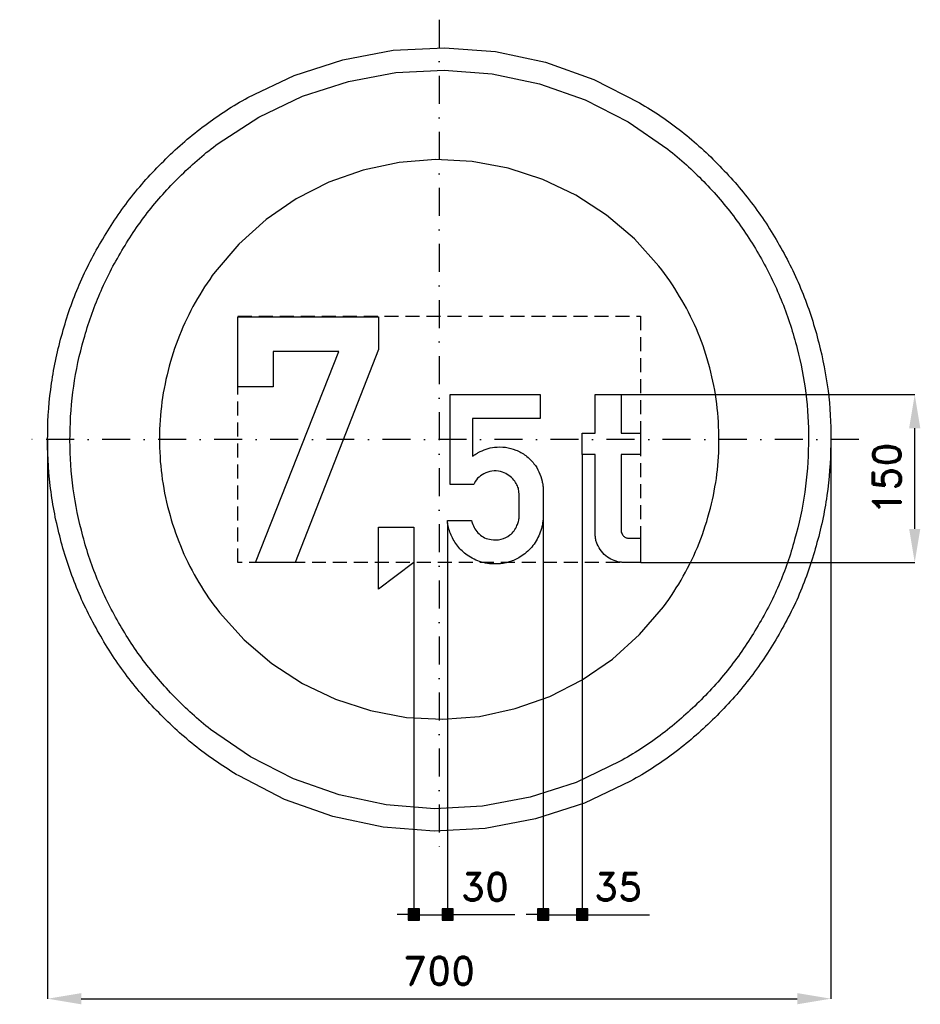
# Model space of a CAD drawing. Header units: millimetres. Extents: x -375 to 430, y -505 to 375.
import ezdxf

# ---------------------------------------------------------------- set-up
doc = ezdxf.new("R2010")
doc.units = ezdxf.units.MM
doc.header["$LTSCALE"] = 5
doc.linetypes.add('ČERCHOVANÁX2', pattern=[2, 1, -0.5, 0, -0.5])
doc.linetypes.add('ČÁRKOVANÁX2', pattern=[1.5, 1, -0.5])
doc.layers.add('Kóty', color=2, linetype='Continuous')
doc.layers.add('Značka', color=7, linetype='Continuous')
doc.styles.get("Standard").update_dxf_attribs({"font": 'romand.shx', "height": 25})
doc.dimstyles.get("Standard").update_dxf_attribs({"dimtxt": 25, "dimasz": 30, "dimexe": 0.18, "dimexo": 0.0625, "dimgap": 12.5, "dimtad": 1, "dimdec": 0, "dimzin": 0, "dimdsep": 46, "dimtxsty": 'Standard', "dimcen": 0.09, "dimadec": 0, "dimazin": 0, "dimtfac": 1, "dimtdec": 0, "dimtofl": 0, "dimtmove": 0, "dimatfit": 3, "dimfxl": 1, "dimtolj": 1, "dimtzin": 0, "dimarcsym": 0})

# ---------------------------------------------------------------- blocks, each defined once
blk = doc.blocks.new('*D2')
at = {"layer": 'Defpoints', "color": 0, "transparency": 16777216}
for p in [(-350.03, 0), (349.99, -2.29), (349.99, -499.82)]:
    blk.add_point(p, dxfattribs=at)
at = {"layer": 'Kóty', "color": 0, "lineweight": -2, "transparency": 16777216}
for p, q in [((-350.03, -0.06), (-350.03, -500)), ((349.99, -2.35), (349.99, -500)), ((-320.03, -499.82), (319.99, -499.82))]:
    blk.add_line(p, q, dxfattribs=at)
at = {"layer": 'Kóty', "color": 0, "transparency": 16777216}
for points in [[(-320.03, -494.82), (-320.03, -504.82), (-350.03, -499.82)], [(319.99, -494.82), (319.99, -504.82), (349.99, -499.82)]]:
    blk.add_solid(points, dxfattribs=at)
at = {"layer": 'Kóty', "color": 0, "transparency": 16777216, "insert": (-0.02, -474.82), "char_height": 25, "attachment_point": 5}
blk.add_mtext('\\A1;700', dxfattribs=at)
blk = doc.blocks.new('*D3')
at = {"layer": 'Defpoints', "color": 0, "transparency": 16777216}
for p in [(162.483, 40), (424.992, 40), (180.034, -110)]:
    blk.add_point(p, dxfattribs=at)
at = {"layer": 'Kóty', "color": 0, "lineweight": -2, "transparency": 16777216}
for p, q in [((162.5455, 40), (425.172, 40)), ((424.992, -80), (424.992, 10)), ((180.0965, -110), (425.172, -110))]:
    blk.add_line(p, q, dxfattribs=at)
at = {"layer": 'Kóty', "color": 0, "transparency": 16777216}
for points in [[(419.992, 10), (429.992, 10), (424.992, 40)], [(419.992, -80), (429.992, -80), (424.992, -110)]]:
    blk.add_solid(points, dxfattribs=at)
at = {"layer": 'Kóty', "color": 0, "transparency": 16777216, "insert": (399.992, -35), "char_height": 25, "attachment_point": 5, "rotation": 90}
blk.add_mtext('\\A1;150', dxfattribs=at)

msp = doc.modelspace()

# ---------------------------------------------------------------- hatches: boundary and pattern name
at = {"layer": 'Kóty'}
h = msp.add_hatch(color=256, dxfattribs=at)
h.dxf.hatch_style = 1
h.paths.add_polyline_path([(-27.71, -429.64), (-17.71, -429.64), (-17.71, -419.64), (-27.71, -419.64)])
h = msp.add_hatch(color=256, dxfattribs=at)
h.dxf.hatch_style = 1
h.paths.add_polyline_path([(2.52, -429.64), (12.52, -429.64), (12.52, -419.64), (2.52, -419.64)])
h = msp.add_hatch(color=256, dxfattribs=at)
h.dxf.hatch_style = 1
h.paths.add_polyline_path([(87.83, -429.64), (97.83, -429.64), (97.83, -419.64), (87.83, -419.64)])
h = msp.add_hatch(color=256, dxfattribs=at)
h.dxf.hatch_style = 1
h.paths.add_polyline_path([(122.83, -429.64), (132.84, -429.64), (132.84, -419.64), (122.83, -419.64)])

# ---------------------------------------------------------------- linework, layer by layer
for p, q in [((127.83, -13.46), (127.83, -425)), ((92.83, -57.11), (92.83, -425)), ((7.52, -74.56), (7.52, -425)), ((-22.71, -110), (-22.71, -425)), ((-24.24, -424.82), (5.76, -424.82)), ((93.01, -424.82), (133, -424.82)), ((133, -424.82), (187.84, -424.82))]:
    msp.add_line(p, q, dxfattribs=at)
for points in [[(-27.71, -429.64), (-17.71, -429.64), (-17.71, -419.64), (-27.71, -419.64)], [(2.52, -429.64), (12.52, -429.64), (12.52, -419.64), (2.52, -419.64)], [(87.83, -429.64), (97.83, -429.64), (97.83, -419.64), (87.83, -419.64)], [(122.83, -429.64), (132.84, -429.64), (132.84, -419.64), (122.83, -419.64)]]:
    msp.add_lwpolyline(points, close=True, dxfattribs=at)
for points in [[(-27.71, -419.64), (-17.71, -429.64)], [(-17.71, -419.64), (-27.71, -429.64)], [(2.52, -419.64), (12.52, -429.64)], [(12.52, -419.64), (2.52, -429.64)], [(87.83, -419.64), (97.83, -429.64)], [(97.83, -419.64), (87.83, -429.64)], [(122.83, -419.64), (132.84, -429.64)], [(132.84, -419.64), (122.83, -429.64)], [(-27.71, -424.64), (-37.71, -424.64)], [(12.52, -424.64), (67.52, -424.64)], [(87.83, -424.64), (77.83, -424.64)]]:
    msp.add_lwpolyline(points, dxfattribs=at)
at = {"layer": 'Značka', "color": 6, "linetype": 'ČERCHOVANÁX2', "lineweight": 25, "ltscale": 5}
for p, q in [((0, 375), (0, -375)), ((375, 0), (-375, 0))]:
    msp.add_line(p, q, dxfattribs=at)
at = {"layer": 'Značka', "color": 5}
for points in [[(350, 0, -0.001601), (349.99, -2.3), (349.97, -4.6, -0.032165), (346.49, -50.2, -0.035724), (336.86, -95, -0.036679), (321.83, -138.3, -0.034748), (300.79, -179, -0.034017), (274.96, -216.8, -0.034459), (244.23, -250.7, -0.034566), (209.51, -280.6, -0.034423), (171.02, -305.4), (129.75, -325.2), (86.15, -339.2), (41.16, -347.7), (-4.58, -350), (-50.24, -346.5), (-95, -336.9), (-138.22, -321.7), (-178.95, -300.8, -0.034411), (-216.78, -275, -0.034463), (-250.71, -244.2, -0.034411), (-280.56, -209.5, -0.03441), (-305.37, -171, -0.034424), (-325.22, -129.8, -0.034402), (-339.23, -86.2, -0.034415), (-347.72, -41.2, -0.034416), (-349.97, 4.6, -0.034417), (-346.53, 50.2, -0.034426), (-336.86, 95, -0.034414), (-321.72, 138.2, -0.034386), (-300.79, 179, -0.03442), (-274.98, 216.8, -0.034413), (-244.23, 250.7, -0.034435), (-209.5, 280.6, -0.034387), (-171.02, 305.4), (-129.75, 325.2), (-86.15, 339.2), (-41.16, 347.7), (4.58, 350), (50.24, 346.5), (95, 336.9), (138.22, 321.7), (178.95, 300.8, -0.034376), (216.77, 275, -0.034404), (250.71, 244.2, -0.034409), (280.57, 209.5, -0.03447), (305.37, 171, -0.034436), (325.2, 129.8, -0.034078), (339.23, 86.2, -0.032781), (347.51, 43.4, -0.034262), (350, 0)], [(28.9, -72.59), (29.16, -73.56), (29.44, -74.52, 0.061322), (31.9, -79.96, 0.076053), (35.71, -84.53, 0.081244), (40.58, -87.87, 0.074028), (46.32, -89.59, 0.102538), (55.29, -89.32, 0.116977), (63.19, -85.42, 0.072323), (66.88, -81.69, 0.058817), (69.49, -77.11, 0.043863), (70.82, -73.32, 0.050816), (71.4, -69.38), (71.44, -68.31), (71.44, -67.25), (71.44, -49.06), (71.28, -46.95, 0.025974), (70.98, -44.86, 0.068294), (69.41, -40.5, 0.054043), (66.79, -36.58, 0.069264), (62.18, -32.16, 0.080555), (56.54, -29.31, 0.09781), (49.05, -28.25, 0.091138), (41.54, -30.03, 0.085476), (35.55, -33.64, 0.103678), (31.41, -39.03), (31.09, -39.69), (30.77, -40.36), (9.71, -40.36), (9.71, 40), (90.07, 40), (90.07, 18.61), (29.79, 18.61), (29.79, -15.14, -0.005062), (32.26, -13.46, -0.015227), (34.8, -11.88, -0.051735), (41.87, -8.73, -0.052712), (49.48, -7.09, -0.065799), (59.11, -7.1, -0.065555), (68.43, -9.61, -0.069371), (77.38, -14.54, -0.071358), (84.6, -21.73, -0.059643), (89.15, -29.12, -0.053802), (91.93, -37.34, -0.024815), (92.58, -40.69, -0.033785), (92.84, -44.08), (92.84, -44.53), (92.84, -44.98), (92.84, -69.06), (92.81, -70.13), (92.77, -71.2, -0.045321), (91.81, -78.06, -0.043665), (89.63, -84.69, -0.080872), (82.64, -96.29, -0.084533), (72.3, -105.03, -0.069814), (62.55, -109.57, -0.066783), (51.91, -111.31, -0.084627), (37.8, -109.68, -0.08873), (25.07, -103.41, -0.074188), (16.52, -95.47, -0.070963), (10.6, -85.47, -0.035764), (8.66, -80.11, -0.037175), (7.52, -74.55), (7.4, -73.57), (7.29, -72.59), (28.9, -72.59)], [(179.83, -110), (165.28, -110), (164.15, -109.94, -0.007825), (163.02, -109.85, -0.063537), (156.39, -108.36, -0.071654), (150.37, -105.15, -0.079315), (144.92, -100.04, -0.071795), (141.21, -93.53, -0.036598), (140.11, -90.36, -0.046835), (139.55, -87.08), (139.5, -86.29), (139.46, -85.5), (139.46, -13.38), (127.83, -13.38), (127.83, 5.47), (139.46, 5.47), (139.46, 40), (162.48, 40), (162.48, 5.47), (180.02, 5.47), (180.03, -13.38), (162.48, -13.38), (162.48, -80.79), (162.53, -81.23), (162.58, -81.66, 0.048109), (163.03, -83.61, 0.071747), (163.93, -85.4, 0.102021), (165.82, -87.32, 0.119775), (168.29, -88.26, 0.019507), (168.77, -88.32), (169.25, -88.36), (179.83, -88.36), (179.83, -110)]]:
    msp.add_lwpolyline(points, format="xyb", dxfattribs=at)
at = {"layer": 'Značka', "color": 1}
for points in [[(330, 0, -0.001639), (329.99, -2.2), (329.97, -4.3, -0.032173), (326.69, -47.3, -0.035726), (317.61, -89.6, -0.036661), (303.44, -130.4, -0.034754), (283.6, -168.7, -0.034016), (259.25, -204.4, -0.034458), (230.27, -236.4, -0.034569), (197.54, -264.5, -0.034449), (161.24, -287.9), (122.33, -306.6), (81.23, -319.8), (38.8, -327.9), (-4.32, -330), (-47.37, -326.7), (-89.58, -317.6), (-130.32, -303.3), (-168.73, -283.6), (-204.39, -259.3, -0.03441), (-236.38, -230.3, -0.034409), (-264.53, -197.5, -0.03441), (-287.92, -161.2, -0.034441), (-306.64, -122.3, -0.034433), (-319.85, -81.2, -0.03441), (-327.85, -38.8, -0.034417), (-329.97, 4.3, -0.034415), (-326.73, 47.4, -0.034412), (-317.61, 89.6, -0.034422), (-303.33, 130.3, -0.034404), (-283.6, 168.7, -0.034423), (-259.27, 204.4, -0.034409), (-230.27, 236.4, -0.034403), (-197.53, 264.5), (-161.24, 287.9), (-122.34, 306.6), (-81.23, 319.8), (-38.8, 327.9), (4.32, 330), (47.37, 326.7), (89.58, 317.6), (130.32, 303.3), (168.73, 283.6), (204.39, 259.3, -0.034418), (236.38, 230.3, -0.03441), (264.53, 197.5, -0.034469), (287.92, 161.2, -0.034439), (306.62, 122.3, -0.03407), (319.85, 81.2, -0.0328), (327.65, 40.9, -0.034269), (330, 0)], [(250, 0), (249.99, 1.6), (249.98, 3.3, 0.032169), (247.49, 35.9, 0.035732), (240.61, 67.9, 0.03669), (229.88, 98.8, 0.034741), (214.85, 127.8, 0.034045), (196.4, 154.8), (174.45, 179.1), (149.65, 200.4), (122.16, 218.1), (92.68, 232.3), (61.54, 242.3), (29.4, 248.4), (-3.27, 250), (-35.89, 247.5), (-67.86, 240.6), (-98.73, 229.8), (-127.82, 214.9), (-154.84, 196.4), (-179.07, 174.4), (-200.4, 149.6, 0.034391), (-218.12, 122.2, 0.034409), (-232.3, 92.7, 0.034418), (-242.31, 61.5, 0.034411), (-248.37, 29.4, 0.034416), (-249.98, -3.3, 0.034419), (-247.52, -35.9, 0.034429), (-240.61, -67.9, 0.034429), (-229.8, -98.7, 0.034393), (-214.85, -127.8, 0.034408), (-196.41, -154.8), (-174.45, -179.1), (-149.65, -200.4), (-122.16, -218.1), (-92.68, -232.3), (-61.54, -242.3), (-29.4, -248.4), (3.27, -250), (35.89, -247.5), (67.86, -240.6), (98.73, -229.8), (127.82, -214.9), (154.84, -196.4), (179.08, -174.4), (200.4, -149.6, 0.034499), (218.12, -122.2, 0.034408), (232.29, -92.7, 0.034079), (242.31, -61.5, 0.032796), (248.22, -31, 0.034267), (250, 0)]]:
    msp.add_lwpolyline(points, format="xyb", dxfattribs=at)
at = {"layer": 'Značka', "color": 6, "linetype": 'ČÁRKOVANÁX2', "ltscale": 2.5}
msp.add_lwpolyline([(-180.03, -110), (-180.03, 110), (180.03, 110), (180.03, -110), (-180.03, -110)], dxfattribs=at)
at = {"layer": 'Značka', "color": 5}
for points in [[(-164.13, -109.95), (-89.83, 78.42), (-148.43, 78.42), (-148.43, 46.93), (-180.03, 46.93), (-180.03, 109.54), (-54.24, 109.54), (-54.24, 80.16), (-128.88, -109.95), (-164.13, -109.95)], [(-54.24, -133.81), (-54.24, -78.44), (-22.71, -78.44), (-22.71, -109.98), (-54.24, -133.81)]]:
    msp.add_lwpolyline(points, dxfattribs=at)

# ---------------------------------------------------------------- texts
at = {"layer": 'Kóty', "char_height": 25, "attachment_point": 5}
for s, insert in [('\\A1;30', (40.94, -399.82)), ('\\A1;35', (159.92, -399.82))]:
    msp.add_mtext(s, dxfattribs=dict(at, insert=insert))

# ---------------------------------------------------------------- dimensions: what is measured, and where the dimension line sits
at = {"layer": 'Kóty'}
dim = msp.add_linear_dim(base=(424.99, 40), p1=(180.03, -110), p2=(162.48, 40), angle=90, dimstyle='Standard', dxfattribs=at)
dim.commit()
dim.dimension.update_dxf_attribs({"geometry": '*D3', "text_midpoint": (399.99, -35)})
dim = msp.add_linear_dim(base=(349.99, -499.82), p1=(-350.03, 0), p2=(349.99, -2.29), dimstyle='Standard', dxfattribs=at)
dim.commit()
dim.dimension.update_dxf_attribs({"geometry": '*D2', "text_midpoint": (-0.02, -474.82)})

doc.saveas('drawing.dxf')
